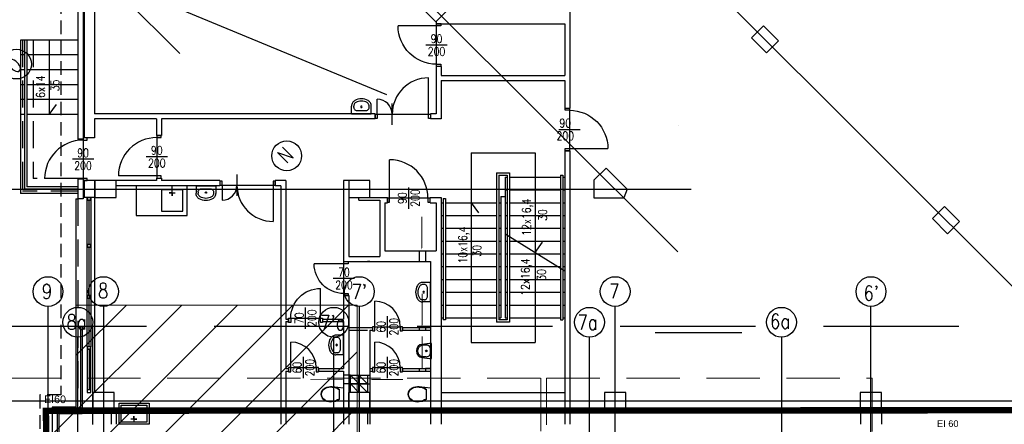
# Model space of a CAD drawing. Header units: centimetres. Extents: x -228435 to 111511, y -89367 to 428125.
# Tile 195 of 219: x -72505 to -49413, y 102300 to 111798. Entities that reach past the tile are written whole.
import ezdxf
from ezdxf.enums import TextEntityAlignment as Align

# ---------------------------------------------------------------- set-up
doc = ezdxf.new("R2010")
doc.units = ezdxf.units.CM
doc.header["$LTSCALE"] = 50
for name, pattern in [('Balustrady$0$DASHED', [0.75, 0.5, -0.25]), ('DASHDOT2', [12.7, 6.35, -3.175, 0, -3.175]), ('DIVIDE', [31.75, 12.7, -6.35, 0, -6.35, 0, -6.35]), ('HIDDEN', [9.525, 6.35, -3.175])]:
    doc.linetypes.add(name, pattern=pattern)
doc.layers.get('0').update_dxf_attribs({"color": 8})
for name, color, linetype in [('ARCH_ETAPOWANIE', 8, 'DIVIDE'), ('ARCH_INFO_ETYK_DRZWI', 8, 'Continuous'), ('ARCH_INFO_ETYK_DRZWI_IST', 8, 'Continuous'), ('ARCH_INFO_ODPORNOŚĆ OGNIOWA', 8, 'Continuous'), ('ARCH_INFO_OPISY_IST', 8, 'Continuous'), ('ARCH_INFO_OSIE_IST', 8, 'DASHDOT2'), ('ARCH_INFO_OSIE_OPISY_IST', 8, 'Continuous'), ('ARCH_INFO_SCHODY_IST', 8, 'Continuous'), ('ARCH_MUROWANE_IST', 8, 'Continuous'), ('ARCH_NIEWIDOK_IST', 8, 'HIDDEN'), ('ARCH_OTWORY_WENTYLACJA_IST', 8, 'Continuous'), ('ARCH_SCHODY_IST', 8, 'Continuous'), ('ARCH_WIDOK_IST', 8, 'Continuous'), ('ARCH_WYPOSAŻENIE_SANITARNE_IST', 8, 'Continuous'), ('ARCH_ŚLUSARKA_DRZWI_IST', 8, 'Continuous'), ('ARCH_ŚLUSARKA_OKNA_IST', 8, 'Continuous'), ('ARCH_ŻELBET_IST', 8, 'Continuous'), ('bgde_ opis hydranty', 8, 'Continuous'), ('Osie rzutów$0$ARCH_INFO_OSIE_OPISY_IST', 8, 'Continuous')]:
    doc.layers.add(name, color=color, linetype=linetype)
doc.layers.add('ARCH_WIDOK', color=8, linetype='Continuous', lineweight=13)
doc.styles.add('Arial', font='ARIAL.TTF')
doc.styles.add('Romans', font='Romans.shx')
doc.styles.add('ROMANS-250-CM', font='romans.shx', dxfattribs={"width": 0.8, "height": 50})
doc.styles.add('ROMANS-50-CM', font='romans.shx', dxfattribs={"width": 0.8, "height": 10})

# ---------------------------------------------------------------- blocks, each defined once
blk = doc.blocks.new('T-drzwi_dół-200')
at = {"layer": 'ARCH_INFO_ETYK_DRZWI'}
blk.add_line((0, 0), (0, -60), dxfattribs=at)
blk.add_lwpolyline([(-17.5, -77.5), (-17.5, -143.7, 1), (17.5, -143.7), (17.5, -77.5, 1)], format="xyb", close=True, dxfattribs=at)
at = {"layer": 'ARCH_INFO_ETYK_DRZWI', "style": 'Romans', "width": 0.8}
for tag, p in [('ADS_DRZWI:SZEROKOŚĆ', (-7.9, -23)), ('ADS_DRZWI:WYSOKOŚĆ', (29, -23))]:
    blk.add_attdef(tag, text='', height=22, rotation=90, dxfattribs=at).set_placement(p, align=Align.CENTER)
at = {"layer": 'ARCH_INFO_ETYK_DRZWI', "color": 1, "style": 'Arial'}
blk.add_attdef('ADS_DRZWI:ODPORNOŚĆ_OGNIOWA', text='', height=22, dxfattribs=at).set_placement((-0.1, 13.3), align=Align.BOTTOM_CENTER)
at = {"layer": 'ARCH_INFO_ETYK_DRZWI', "style": 'Arial'}
blk.add_attdef('ADS_DRZWI:SYMBOL', text='', height=20, rotation=90, dxfattribs=at).set_placement((0, -110.6), align=Align.MIDDLE)
blk = doc.blocks.new('DRZWI60')
at = {"color": 0}
blk.add_line((-30, 0), (-30, 60), dxfattribs=at)
at = {"color": 0, "lineweight": -3}
for p, q in [((0, -25), (0, 25)), ((-30, 0), (30, 0))]:
    blk.add_line(p, q, dxfattribs=at)
for points in [[(-35, -10), (-30, -10), (-30, 0), (-35, 0)], [(30, -10), (35, -10), (35, 0), (30, 0)]]:
    blk.add_lwpolyline(points, close=True, dxfattribs=at)
blk.add_arc((-30, 0), 60, 0, 90, dxfattribs=at)
blk = doc.blocks.new('kibel wiszący')
at = {"ltscale": 0.3}
for p, q in [((-12.3, 46.8), (-15, 43)), ((-11.8, 46.2), (-14.2, 42.6)), ((-8.8, 49.7), (-12.3, 46.8)), ((-8.4, 49), (-11.8, 46.2)), ((-4.6, 51.6), (-8.8, 49.7)), ((-4.4, 50.8), (-8.4, 49)), ((0, 52.2), (-4.6, 51.6)), ((0, 51.4), (-4.4, 50.8)), ((4.6, 51.6), (0, 52.2)), ((4.4, 50.8), (0, 51.4)), ((8.4, 49), (4.4, 50.8)), ((8.8, 49.7), (4.6, 51.6)), ((11.8, 46.2), (8.4, 49)), ((12.3, 46.8), (8.8, 49.7)), ((14.2, 42.6), (11.8, 46.2)), ((15, 43), (12.3, 46.8)), ((-17.6, 34.9), (-18.1, 30.7)), ((-18.1, 30.7), (-17.9, 26.5)), ((-17.9, 26.5), (-17.2, 22.2)), ((-17.9, 26.5), (-15.1, 0)), ((-16.6, 39), (-17.6, 34.9)), ((-16.8, 34.8), (-17.3, 30.7)), ((-17.3, 30.7), (-17.1, 26.6)), ((-17.1, 26.6), (-16.4, 22.3)), ((-15.8, 38.8), (-16.8, 34.8)), ((-15, 43), (-16.6, 39)), ((-14.2, 42.6), (-15.8, 38.8)), ((15.8, 38.8), (14.2, 42.6)), ((16.6, 39), (15, 43)), ((15.1, 0), (17.9, 26.5)), ((16.8, 34.8), (15.8, 38.8)), ((16.4, 22.3), (17.1, 26.6)), ((17.6, 34.9), (16.6, 39)), ((17.3, 30.7), (16.8, 34.8)), ((17.1, 26.6), (17.3, 30.7)), ((17.2, 22.2), (17.9, 26.5)), ((18.1, 30.7), (17.6, 34.9)), ((17.9, 26.5), (18.1, 30.7)), ((-17.2, 22.2), (-16, 18.1)), ((-16.4, 22.3), (-15.1, 18.1)), ((-16, 18.1), (-14.3, 14.1)), ((-15.1, 18.1), (-13.4, 14.1)), ((-14.3, 14.1), (-12.2, 10.3)), ((-13.4, 14.1), (-11.3, 10.3)), ((-12.2, 10.3), (12.2, 10.3)), ((11.3, 10.3), (13.4, 14.1)), ((12.2, 10.3), (14.3, 14.1)), ((13.4, 14.1), (15.2, 18.1)), ((14.3, 14.1), (16, 18.1)), ((15.2, 18.1), (16.4, 22.3)), ((16, 18.1), (17.2, 22.2))]:
    blk.add_line(p, q, dxfattribs=at)
at = {"ltscale": 3}
blk.add_line((-15.1, 0), (15.1, 0), dxfattribs=at)
blk = doc.blocks.new('umywalka')
at = {"ltscale": 0.3}
for p, q in [((0, -23), (0, 23)), ((0, 23), (17.8, 23)), ((7.2, -9.1), (7.2, 9.1)), ((7.2, 9.1), (7.2, 9.1)), ((14.3, 18), (17.8, 18)), ((0, -23), (17.8, -23)), ((14.3, -18), (17.8, -18))]:
    blk.add_line(p, q, dxfattribs=at)
for points in [[(7.2, 9.1), (7.3, 10.8), (7.7, 12.5), (8.4, 14), (9.3, 15.4), (10.3, 16.5), (11.5, 17.3), (12.9, 17.8), (14.3, 18)], [(17.8, 23), (19.8, 22.9), (21.7, 22.5), (23.6, 21.9), (25.4, 21), (27, 20), (28.4, 18.7), (29.7, 17.3), (30.8, 15.7)], [(17.8, 18), (19.1, 17.9), (20.3, 17.7), (21.5, 17.3), (22.6, 16.7), (23.7, 16.1), (24.6, 15.3), (25.4, 14.4), (26.1, 13.3)], [(26.1, 13.3), (27.7, 10.2), (28.8, 6.9), (29.5, 3.5), (29.7, 0), (29.5, -3.5), (28.8, -6.9), (27.7, -10.2), (26.1, -13.3)], [(30.8, 15.7), (32.6, 12), (33.9, 8.1), (34.7, 4.1), (35, 0), (34.7, -4.1), (33.9, -8.1), (32.6, -12), (30.8, -15.7)], [(14.3, -18), (12.9, -17.8), (11.5, -17.3), (10.3, -16.5), (9.3, -15.4), (8.4, -14), (7.7, -12.5), (7.3, -10.8), (7.2, -9.1)], [(26.1, -13.3), (25.4, -14.4), (24.6, -15.3), (23.7, -16.1), (22.6, -16.7), (21.5, -17.3), (20.3, -17.7), (19.1, -17.9), (17.8, -18)], [(30.8, -15.7), (29.7, -17.3), (28.4, -18.7), (27, -20), (25.4, -21), (23.6, -21.9), (21.7, -22.5), (19.8, -22.9), (17.8, -23)]]:
    blk.add_lwpolyline(points, dxfattribs=at)
blk.add_circle((16.1, 0), 1.75, dxfattribs=at)
blk = doc.blocks.new('DRZWI90')
blk.add_line((-45, 0), (-45, 90))
at = {"lineweight": -3}
for p, q in [((0, -25), (0, 25)), ((45, 0), (-45, 0))]:
    blk.add_line(p, q, dxfattribs=at)
for points in [[(-50, -10), (-45, -10), (-45, 0), (-50, 0)], [(45, -10), (50, -10), (50, 0), (45, 0)]]:
    blk.add_lwpolyline(points, close=True, dxfattribs=at)
blk.add_arc((-45, 0), 90, 0, 90, dxfattribs=at)
blk = doc.blocks.new('KLM_Poziom_0$0$M_BATH_TOIL_3D URINAL - BOWL_P')
at = {"color": 0, "linetype": 'ByBlock', "lineweight": -2}
blk.add_lwpolyline([(0, -17.5), (5, -17.5), (22.4, -15.2), (27.1, -14.1), (31.3, -10.8), (34, -5.9), (35, 0), (34, 5.9), (31.3, 10.8), (27.1, 14.1), (22.4, 15.2), (5, 17.5), (0, 17.5)], close=True, dxfattribs=at)
blk.add_lwpolyline([(21.8, -13.1, 0.041948), (24, -12.5, 0.055141), (26.3, -11.3, 0.048624), (28.5, -9.5, 0.049619), (30.2, -7.5, 0.049556), (31.5, -5.2, 0.049867), (32.2, -2.6, 0.049959), (32.5, 0, 0.049959), (32.2, 2.6, 0.049867), (31.5, 5.2, 0.049556), (30.2, 7.5, 0.049619), (28.5, 9.5, 0.048624), (26.3, 11.3, 0.055141), (24, 12.5, 0.041948), (21.8, 13.1, 0.011975), (13.8, 13.5, 0.042106), (10, 13.4, 0.066431), (7.8, 12.9, 0.050995), (5.8, 11.9, 0.080215), (4.8, 11, 0.019094), (4.2, 10.2, 0.027547), (3.9, 9.6, 0.030792), (3.4, 8.7, 0.020957), (2.9, 7.2, 0.047941), (2.5, 4.8, 0.023967), (2.2, 0, 0.023967), (2.5, -4.8, 0.047941), (2.9, -7.2, 0.020957), (3.4, -8.7, 0.030792), (3.9, -9.6, 0.027547), (4.2, -10.2, 0.019094), (4.8, -11, 0.080215), (5.8, -11.9, 0.050995), (7.8, -12.9, 0.066431), (10, -13.4, 0.042106), (13.8, -13.5, 0.011975)], format="xyb", close=True, dxfattribs=at)
blk.add_circle((12.1, 0), 2, dxfattribs=at)
blk = doc.blocks.new('DRZWI70')
blk.add_line((-35, 0), (-35, 70))
at = {"lineweight": -3}
for p, q in [((0, -25), (0, 25)), ((35, 0), (-35, 0))]:
    blk.add_line(p, q, dxfattribs=at)
for points in [[(-40, -10), (-35, -10), (-35, 0), (-40, 0)], [(35, -10), (40, -10), (40, 0), (35, 0)]]:
    blk.add_lwpolyline(points, close=True, dxfattribs=at)
blk.add_arc((-35, 0), 70, 0, 90, dxfattribs=at)
blk = doc.blocks.new('Osie rzutów')
at = {"layer": 'ARCH_INFO_OSIE_IST', "ltscale": 10}
for p, q in [((8927.4, 19646.5), (4880.9, 15600)), ((9351.6, 19222.2), (5514.5, 15385)), ((9775.9, 18797.9), (6114.5, 15136.5)), ((10200.1, 18373.7), (6968.5, 15142)), ((5476.1, 16768.9), (9015.7, 13229.3)), ((5124.7, 16417.5), (6407.4, 15134.7)), ((4880.9, 15958.4), (5239.1, 15600.1)), ((5012.1, 15799.1), (5723.8, 15504.3)), ((4436, 15282.1), (6438, 15282.1)), ((4930, 12255), (4930, 15006.6)), ((5060, 15006.6), (5060, 14319.7)), ((5660, 15006.6), (5660, 14319.7)), ((6260.3, 12255), (6260.1, 15006.6)), ((6860, 12255), (6860, 15006.6)), ((5000, 12255), (5000, 14934.6)), ((5600, 12255), (5600, 14934.6)), ((6200, 12255), (6200, 14934.6)), ((6650, 14934.6), (6650, 12131.6)), ((4323.7, 14785), (7599.1, 14785))]:
    blk.add_line(p, q, dxfattribs=at)
at = {"layer": 'ARCH_INFO_OSIE_OPISY_IST'}
for centre in [(4855.9, 15575.6), (5489.7, 15360.3), (4930, 15041.6), (5060, 15041.6), (5660, 15041.6), (6260, 15041.6), (6860, 15041.6), (5000, 14969.6), (5000, 14969.6), (5600, 14969.6), (6200, 14969.6), (6650, 14969.6)]:
    blk.add_circle(centre, 35, dxfattribs=at)
at = {"layer": 'ARCH_INFO_OSIE_OPISY_IST', "style": 'ROMANS-250-CM', "width": 0.8}
for s, p in [('O', (4853.8, 15550.9)), ('N', (5489.3, 15340.2))]:
    blk.add_text(s, height=35, rotation=45, dxfattribs=at).set_placement(p)
for s, p in [('9', (4915.4, 15024.5)), ('8a', (4973.4, 14952.9)), ("7'a", (5568.1, 14951.3)), ('7a', (6171.9, 14951.9)), ('6a', (6623.4, 14954.5))]:
    blk.add_text(s, height=35, dxfattribs=at).set_placement(p)
for s, p in [('8', (5059.2, 15043.8)), ("7'", (5660, 15041.2)), ('7', (6258, 15042.6)), ("6'", (6860.5, 15037.9))]:
    blk.add_text(s, height=35, dxfattribs=at).set_placement(p, align=Align.MIDDLE_CENTER)

msp = doc.modelspace()

# ---------------------------------------------------------------- hatches: boundary and pattern name
at = {"layer": 'ARCH_WIDOK'}
h = msp.add_hatch(dxfattribs=at)
h.set_pattern_fill('ANSI31', color=256, scale=290, style=0)
h.set_pattern_definition([(45, (-121140, -45000), (-651.0686, 651.0686), [])])
h.paths.add_polyline_path([(-71740, 89100), (-71740, 102700), (-71190, 102700), (-71190, 105100), (-64590, 105100), (-64590, 89100)])

# ---------------------------------------------------------------- linework, layer by layer
at = {"linetype": 'Balustrady$0$DASHED', "lineweight": 20, "ltscale": 50, "elevation": -5670}
for points in [[(-72793.23015, 103386.995), (-60279.68964, 103386.995), (-60279.68964, 88803.4603), (-72793.23015, 88803.4603)], [(-60148.44509, 103381.54967), (-52512.19391, 103381.54967), (-52512.19391, 76041.09133), (-60148.44509, 76041.09133)]]:
    msp.add_lwpolyline(points, close=True, dxfattribs=at)
at = {"layer": 'ARCH_ETAPOWANIE', "ltscale": 10, "const_width": 150, "elevation": 630}
msp.add_lwpolyline([(-32748.04041, 102637.86797), (-71890, 102620.1903), (-71740, 89900), (-59190, 89900), (-59190, 71200), (-71590, 71200), (-71590, 58800), (-65060, 58800), (-65060, 57540), (-63050, 57540), (-63050, -5675.91583)], dxfattribs=at)
at = {"layer": 'ARCH_INFO_OPISY_IST', "elevation": 630}
for points in [[(-63074.8351, 107178.04782, 20, 20, 0), (-63074.8351, 106707.31648, 150, 0, 0), (-63074.8351, 106402.08122, 0, 0, 0)], [(-63067.82283, 105367.57325, 20, 20, 0), (-63067.82283, 104896.84191, 150, 0, 0), (-63067.82283, 104591.60664, 0, 0, 0)], [(-63065.36088, 104363.48252, 20, 20, 0), (-63065.36088, 103892.75118, 150, 0, 0), (-63065.36088, 103587.51592, 0, 0, 0)], [(-65685.56868, 103357.30158, 20, 20, 0), (-65214.83734, 103357.30158, 150, 0, 0), (-64909.60208, 103357.30158, 0, 0, 0)], [(-63513.63547, 103353.53797, 20, 20, 0), (-63984.36682, 103353.53797, 150, 0, 0), (-64289.60208, 103353.53797, 0, 0, 0)]]:
    msp.add_lwpolyline(points, format="xyseb", dxfattribs=at)
at = {"layer": 'ARCH_INFO_SCHODY_IST'}
for p, q in [((-71814.60208, 111320.96067, 630), (-71814.60208, 109570.96067, 630)), ((-71814.60208, 109570.96067, 630), (-71640.60139, 109810.19264, 630)), ((-61919.60208, 108671.70333, 630), (-61919.60208, 104223.06491, 630)), ((-61919.60208, 108671.70333, 630), (-60419.60208, 108671.70333, 630)), ((-60419.60208, 108671.70333, 630), (-60419.60208, 104223.06491, 630)), ((-61919.60208, 107500.96067, 630), (-61745.60139, 107261.7287, 630)), ((-60419.60208, 106334.52983, 630), (-60245.60139, 106573.7618, 630)), ((-61919.60208, 104223.06491, 630), (-60419.60208, 104223.06491, 630))]:
    msp.add_line(p, q, dxfattribs=at)
at = {"layer": 'ARCH_MUROWANE_IST', "ltscale": 4}
for p, q in [((-59599.60208, 114892.68866, 630), (-59599.60208, 109720.96067, 630)), ((-71139.60208, 113040.05156, 630), (-71139.60208, 108990.96067, 630)), ((-71019.60208, 112990.34593, 630), (-71019.60208, 108990.96067, 630)), ((-70989.60208, 112977.91952, 630), (-70989.60208, 109020.96067, 630)), ((-70749.60208, 112878.50827, 630), (-70749.60208, 109590.96067, 630)), ((-62739.60208, 111752.68866, 630), (-62739.60208, 111700.96067, 630)), ((-62619.60208, 111700.96067, 630), (-62739.60208, 111700.96067, 630)), ((-62619.60208, 111700.96067, 630), (-59719.60208, 111700.96067, 630)), ((-59719.60208, 111700.96067, 630), (-59719.60208, 110490.96067, 630)), ((-62619.60208, 110700.96067, 630), (-62739.60208, 110700.96067, 630)), ((-62739.60208, 110700.96067, 630), (-62739.60208, 109590.96067, 630)), ((-62619.60208, 110700.96067, 630), (-62619.60208, 110490.96067, 630)), ((-62619.60208, 110490.96067, 630), (-59719.60208, 110490.96067, 630)), ((-62619.60208, 110370.96067, 630), (-59719.60208, 110370.96067, 630)), ((-62619.60208, 110370.96067, 630), (-62619.60208, 109470.96067, 630)), ((-59719.60208, 110370.96067, 630), (-59719.60208, 109720.96067, 630)), ((-59719.60208, 109720.96067, 630), (-59599.60208, 109720.96067, 630)), ((-64169.60208, 109590.96067, 630), (-70749.60208, 109590.96067, 630)), ((-70749.60208, 109470.96067, 630), (-70749.60208, 109020.96067, 630)), ((-69299.60208, 109470.96067, 630), (-70749.60208, 109470.96067, 630)), ((-69299.60208, 109470.96067, 630), (-69299.60208, 109080.96067, 630)), ((-64169.60208, 109470.96067, 630), (-69179.60208, 109470.96067, 630)), ((-69179.60208, 109470.96067, 630), (-69179.60208, 109080.96067, 630)), ((-64169.60208, 109590.96067, 630), (-64169.60208, 109470.96067, 630)), ((-62739.60208, 109590.96067, 630), (-62869.60208, 109590.96067, 630)), ((-62869.60208, 109590.96067, 630), (-62869.60208, 109470.96067, 630)), ((-62619.60208, 109470.96067, 630), (-62869.60208, 109470.96067, 630)), ((-70749.60208, 109020.96067, 630), (-71019.60208, 109020.96067, 630)), ((-69299.60208, 109080.96067, 630), (-69179.60208, 109080.96067, 630)), ((-71019.60208, 108990.96067, 630), (-71139.60208, 108990.96067, 630)), ((-59719.60208, 108720.96067, 630), (-59599.60208, 108720.96067, 630)), ((-59719.60208, 108720.96067, 630), (-59719.60208, 102300.96067, 630)), ((-59599.60208, 108720.96067, 630), (-59599.60208, 102300.96067, 630)), ((-69299.60208, 108080.96067, 630), (-69179.60208, 108080.96067, 630)), ((-69299.60208, 108080.96067, 630), (-69299.60208, 108020.96067, 630)), ((-69179.60208, 108080.96067, 630), (-69179.60208, 108020.96067, 630)), ((-71019.60208, 108050.96067, 630), (-71139.60208, 108050.96067, 630)), ((-71139.60208, 108050.96067, 630), (-71139.60208, 107590.96067, 630)), ((-71019.60208, 108050.96067, 630), (-71019.60208, 107590.96067, 630)), ((-70739.20415, 108020.96067, 630), (-71019.60208, 108020.96067, 630)), ((-70989.60208, 108020.96067, 630), (-70989.60208, 107620.96067, 630)), ((-70749.60208, 108020.96067, 630), (-70749.60208, 107620.96067, 630)), ((-69299.60208, 108020.96067, 630), (-70239.20415, 108020.96067, 630)), ((-67809.60208, 107900.96067, 630), (-70239.20415, 107900.96067, 630)), ((-67809.60208, 108020.96067, 630), (-69179.60208, 108020.96067, 630)), ((-67809.60208, 108020.96067, 630), (-67809.60208, 107900.96067, 630)), ((-66259.60208, 108020.96067, 630), (-66509.60208, 108020.96067, 630)), ((-66509.60208, 108020.96067, 630), (-66509.60208, 107900.96067, 630)), ((-66379.60208, 107900.96067, 630), (-66509.60208, 107900.96067, 630)), ((-66379.60208, 107900.96067, 630), (-66379.60208, 102300.96067, 630)), ((-66259.60208, 108020.96067, 630), (-66259.60208, 104770.96067, 630)), ((-64909.60208, 108020.96067, 630), (-64909.60208, 106120.96067, 630)), ((-64789.60208, 108020.96067, 630), (-64909.60208, 108020.96067, 630)), ((-70739.20415, 107620.96067, 630), (-71019.60208, 107620.96067, 630)), ((-64789.60208, 107620.96067, 630), (-64789.60208, 106240.96067, 630)), ((-64549.60208, 107620.96067, 630), (-63879.60208, 107620.96067, 630)), ((-64549.60208, 107560.96067, 630), (-64549.60208, 107620.96067, 630)), ((-63879.60208, 107500.96067, 630), (-63879.60208, 107620.96067, 630)), ((-62879.60208, 107500.96067, 630), (-62879.60208, 107620.96067, 630)), ((-62879.60208, 107620.96067, 630), (-62619.60208, 107620.96067, 630)), ((-62619.60208, 107620.96067, 630), (-62619.60208, 102300.96067, 630)), ((-71019.60208, 107590.96067, 630), (-71139.60208, 107590.96067, 630)), ((-64549.60208, 107560.96067, 630), (-64059.60208, 107560.96067, 630)), ((-64059.60208, 107560.96067, 630), (-64059.60208, 106240.96067, 630)), ((-63939.60208, 107500.96067, 630), (-63939.60208, 106370.96067, 630)), ((-63939.60208, 107500.96067, 630), (-63879.60208, 107500.96067, 630)), ((-62879.60208, 107500.96067, 630), (-62739.60208, 107500.96067, 630)), ((-62739.60208, 107500.96067, 630), (-62739.60208, 106370.96067, 630)), ((-64789.60208, 106240.96067, 630), (-64059.60208, 106240.96067, 630)), ((-63939.60208, 106370.96067, 630), (-62739.60208, 106370.96067, 630)), ((-63139.60208, 106370.96067, 630), (-63139.60208, 106120.96067, 630)), ((-62989.60208, 106370.96067, 630), (-62989.60208, 106120.96067, 630)), ((-64909.60208, 106120.96067, 630), (-62869.60208, 106120.96067, 630)), ((-64289.60208, 106120.96067, 630), (-64349.60208, 106120.96067, 630)), ((-62869.60208, 106120.96067, 630), (-62869.60208, 102300.96067, 630)), ((-64909.60208, 105320.96067, 630), (-64789.60208, 105320.96067, 630)), ((-64909.60208, 105320.96067, 630), (-64909.60208, 104770.96067, 630)), ((-64789.60208, 105320.96067, 630), (-64789.60208, 102300.96067, 630)), ((-66259.60208, 104770.96067, 630), (-66199.60208, 104770.96067, 630)), ((-66259.60208, 104770.96067, 630), (-66199.60208, 104770.96067, 630)), ((-66259.60208, 104770.96067, 630), (-66199.60208, 104770.96067, 630)), ((-66259.60208, 104710.96067, 630), (-66199.60208, 104710.96067, 630)), ((-66259.60208, 104710.96067, 630), (-66199.60208, 104710.96067, 630)), ((-66259.60208, 104710.96067, 630), (-66259.60208, 103610.96067, 630)), ((-66199.60208, 104770.96067, 630), (-66199.60208, 104710.96067, 630)), ((-65399.60208, 104770.96067, 630), (-65399.60208, 104710.96067, 630)), ((-65399.60208, 104770.96067, 630), (-64909.60208, 104770.96067, 630)), ((-65399.60208, 104710.96067, 630), (-64909.60208, 104710.96067, 630)), ((-64909.60208, 104710.96067, 630), (-64909.60208, 103610.96067, 630)), ((-62519.60208, 104800.96067, 630), (-62519.60208, 104750.96067, 630)), ((-64789.60208, 104570.96067, 630), (-64229.60208, 104570.96067, 630)), ((-64789.60208, 104510.96067, 630), (-64349.60208, 104510.96067, 630)), ((-64289.60208, 104510.96067, 630), (-64229.60208, 104510.96067, 630)), ((-64289.60208, 104510.96067, 630), (-64289.60208, 102300.96067, 630)), ((-64289.60208, 104510.96067, 630), (-64229.60208, 104510.96067, 630)), ((-64229.60208, 104570.96067, 630), (-64229.60208, 104510.96067, 630)), ((-63529.60208, 104570.96067, 630), (-63529.60208, 104510.96067, 630)), ((-63529.60208, 104570.96067, 630), (-62869.60208, 104570.96067, 630)), ((-63529.60208, 104510.96067, 630), (-62869.60208, 104510.96067, 630)), ((-63139.60208, 104570.96067, 630), (-63139.60208, 104510.96067, 630)), ((-62989.60208, 104570.96067, 630), (-62989.60208, 104510.96067, 630)), ((-66259.60208, 103610.96067, 630), (-66199.60208, 103610.96067, 630)), ((-66259.60208, 103610.96067, 630), (-66199.60208, 103610.96067, 630)), ((-66259.60208, 103550.96067, 630), (-66199.60208, 103550.96067, 630)), ((-66259.60208, 103550.96067, 630), (-66259.60208, 102300.96067, 630)), ((-66199.60208, 103610.96067, 630), (-66199.60208, 103550.96067, 630)), ((-65499.60208, 103610.96067, 630), (-65499.60208, 103550.96067, 630)), ((-65499.60208, 103610.96067, 630), (-64909.60208, 103610.96067, 630)), ((-65499.60208, 103550.96067, 630), (-64909.60208, 103550.96067, 630)), ((-64909.60208, 103550.96067, 630), (-64909.60208, 102300.96067, 630)), ((-64749.60208, 103450.96067, 630), (-64909.60208, 103450.96067, 630)), ((-64349.60208, 103450.96067, 630), (-64289.60208, 103450.96067, 630)), ((-64289.60208, 103610.96067, 630), (-64229.60208, 103610.96067, 630)), ((-64289.60208, 103610.96067, 630), (-64229.60208, 103610.96067, 630)), ((-64289.60208, 103550.96067, 630), (-64229.60208, 103550.96067, 630)), ((-64229.60208, 103610.96067, 630), (-64229.60208, 103550.96067, 630)), ((-63529.60208, 103610.96067, 630), (-63529.60208, 103550.96067, 630)), ((-63529.60208, 103610.96067, 630), (-62869.60208, 103610.96067, 630)), ((-63529.60208, 103550.96067, 630), (-62869.60208, 103550.96067, 630)), ((-63139.60208, 103610.96067, 630), (-63139.60208, 103550.96067, 630)), ((-62869.60208, 103610.96067, 630), (-62989.60208, 103610.96067, 630)), ((-62989.60208, 103610.96067, 630), (-62989.60208, 103550.96067, 630)), ((-64749.60208, 103250.96067, 630), (-64909.60208, 103250.96067, 630)), ((-64349.60208, 103250.96067, 630), (-64289.60208, 103250.96067, 630)), ((-62619.60208, 103050.96067, 630), (-59719.60208, 103050.96067, 630)), ((-70359.20415, 102650.96067, 630), (-70359.20415, 102300.96067, 630)), ((-70239.20415, 102650.96067, 630), (-70239.20415, 102300.96067, 630)), ((-64349.60208, 102650.96067, 630), (-64349.60208, 102300.96067, 630)), ((-62619.60208, 102650.96067, 630), (-59719.60208, 102650.96067, 630)), ((-52789.60208, 102650.96067, 630), (-52789.60208, 102304.74054, 630)), ((-52289.60208, 102650.96067, 630), (-52289.60208, 102304.74054, 630))]:
    msp.add_line(p, q, dxfattribs=at)
at = {"layer": 'ARCH_MUROWANE_IST', "ltscale": 4, "elevation": 630}
for points in [[(-71190, 104606.27874), (-71190, 102700), (-71740, 102700), (-71740, 101410), (-71620, 101410), (-71620, 102580), (-71070, 102580), (-71070, 104606.27874)], [(-71040, 104606.27874), (-71040, 102550), (-71590, 102550), (-71590, 101410), (-71340, 101410), (-71340, 101900)], [(-70790, 102300), (-70790, 104606.27874)]]:
    msp.add_lwpolyline(points, dxfattribs=at)
at = {"layer": 'ARCH_NIEWIDOK_IST'}
for p, q in [((-71539.60208, 113205.73698, 630), (-71539.60208, 102990.96067, 630)), ((-72029.60208, 102990.96067, 630), (-72029.60208, 101900.96067, 630)), ((-71539.60208, 102990.96067, 630), (-72029.60208, 102990.96067, 630))]:
    msp.add_line(p, q, dxfattribs=at)
at = {"layer": 'ARCH_NIEWIDOK_IST', "ltscale": 2}
for p, q in [((-72439.60208, 111320.96067, 630), (-72439.60208, 107770.96067, 630)), ((-72189.60208, 111320.96067, 630), (-72189.60208, 108070.96067, 630)), ((-71139.60208, 108070.96067, 630), (-72189.60208, 108070.96067, 630)), ((-71139.60208, 107770.96067, 630), (-72439.60208, 107770.96067, 630)), ((-71139.60208, 107590.96067, 630), (-71139.60208, 103080.96067, 630))]:
    msp.add_line(p, q, dxfattribs=at)
at = {"layer": 'ARCH_NIEWIDOK_IST', "ltscale": 10}
msp.add_line((-72707.45716, 104606.27874, 630), (-38890.92242, 104606.27874, 630), dxfattribs=at)
at = {"layer": 'ARCH_OTWORY_WENTYLACJA_IST'}
for p, q in [((-64349.60208, 103050.96067, 630), (-64749.60208, 103450.96067, 630)), ((-64349.60208, 103250.96067, 630), (-64549.60208, 103450.96067, 630)), ((-64549.60208, 103050.96067, 630), (-64749.60208, 103250.96067, 630))]:
    msp.add_line(p, q, dxfattribs=at)
at = {"layer": 'ARCH_OTWORY_WENTYLACJA_IST', "elevation": 630}
for points in [[(-64749.60208, 103450.96067), (-64549.60208, 103450.96067), (-64549.60208, 103250.96067), (-64749.60208, 103250.96067)], [(-64549.60208, 103450.96067), (-64349.60208, 103450.96067), (-64349.60208, 103250.96067), (-64549.60208, 103250.96067)], [(-64749.60208, 103250.96067), (-64549.60208, 103250.96067), (-64549.60208, 103050.96067), (-64749.60208, 103050.96067)], [(-64549.60208, 103250.96067), (-64349.60208, 103250.96067), (-64349.60208, 103050.96067), (-64549.60208, 103050.96067)]]:
    msp.add_lwpolyline(points, close=True, dxfattribs=at)
at = {"layer": 'ARCH_SCHODY_IST'}
for p, q in [((-61319.60208, 108200.96067, 630), (-61319.60208, 104700.96067, 630)), ((-61319.60208, 108200.96067, 630), (-61019.60208, 108200.96067, 630)), ((-61269.60208, 108150.96067, 630), (-61269.60208, 104750.96067, 630)), ((-61269.60208, 108150.96067, 630), (-61069.60208, 108150.96067, 630)), ((-61119.60208, 108100.96067, 630), (-61119.60208, 104800.96067, 630)), ((-61119.60208, 108100.96067, 630), (-61069.60208, 108100.96067, 630)), ((-61069.60208, 108150.96067, 630), (-61069.60208, 104750.96067, 630)), ((-61019.60208, 108200.96067, 630), (-61019.60208, 104700.96067, 630)), ((-61019.60208, 108100.96067, 630), (-59819.60208, 108100.96067, 630)), ((-59819.60208, 108150.96067, 630), (-59819.60208, 104750.96067, 630)), ((-59819.60208, 108150.96067, 630), (-59769.60208, 108150.96067, 630)), ((-59769.60208, 108150.96067, 630), (-59769.60208, 104750.96067, 630)), ((-59769.60208, 108100.96067, 630), (-59719.60208, 108100.96067, 630)), ((-61219.60208, 107648.70255, 630), (-61219.60208, 104800.96067, 630)), ((-61219.60208, 107648.70255, 630), (-61119.60208, 107648.70255, 630)), ((-61119.60208, 107800.96067, 630), (-61069.60208, 107800.96067, 630)), ((-61019.60208, 107800.96067, 630), (-59819.60208, 107800.96067, 630)), ((-59769.60208, 107800.96067, 630), (-59719.60208, 107800.96067, 630)), ((-62619.60208, 107500.96067, 630), (-62569.60208, 107500.96067, 630)), ((-62569.60208, 107600.96067, 630), (-62569.60208, 104750.96067, 630)), ((-62569.60208, 107600.96067, 630), (-62519.60208, 107600.96067, 630)), ((-62519.60208, 107600.96067, 630), (-62519.60208, 104750.96067, 630)), ((-62519.60208, 107500.96067, 630), (-61319.60208, 107500.96067, 630)), ((-61269.60208, 107500.96067, 630), (-61219.60208, 107500.96067, 630)), ((-61119.60208, 107500.96067, 630), (-61069.60208, 107500.96067, 630)), ((-61019.60208, 107500.96067, 630), (-59819.60208, 107500.96067, 630)), ((-59769.60208, 107500.96067, 630), (-59719.60208, 107500.96067, 630)), ((-62619.60208, 107200.96067, 630), (-62569.60208, 107200.96067, 630)), ((-62519.60208, 107200.96067, 630), (-61319.60208, 107200.96067, 630)), ((-61269.60208, 107200.96067, 630), (-61219.60208, 107200.96067, 630)), ((-61119.60208, 107200.96067, 630), (-61069.60208, 107200.96067, 630)), ((-61019.60208, 107200.96067, 630), (-59819.60208, 107200.96067, 630)), ((-59769.60208, 107200.96067, 630), (-59719.60208, 107200.96067, 630)), ((-62619.60208, 106900.96067, 630), (-62569.60208, 106900.96067, 630)), ((-62519.60208, 106900.96067, 630), (-61319.60208, 106900.96067, 630)), ((-61269.60208, 106900.96067, 630), (-61219.60208, 106900.96067, 630)), ((-61119.60208, 106900.96067, 630), (-61069.60208, 106900.96067, 630)), ((-61119.60208, 106768.61144, 630), (-59719.60208, 105900.44822, 630)), ((-61019.60208, 106900.96067, 630), (-59819.60208, 106900.96067, 630)), ((-59769.60208, 106900.96067, 630), (-59719.60208, 106900.96067, 630)), ((-62619.60208, 106600.96067, 630), (-62569.60208, 106600.96067, 630)), ((-62519.60208, 106600.96067, 630), (-61319.60208, 106600.96067, 630)), ((-61269.60208, 106600.96067, 630), (-61219.60208, 106600.96067, 630)), ((-61119.60208, 106600.96067, 630), (-61069.60208, 106600.96067, 630)), ((-61019.60208, 106600.96067, 630), (-59819.60208, 106600.96067, 630)), ((-59769.60208, 106600.96067, 630), (-59719.60208, 106600.96067, 630)), ((-62619.60208, 106300.96067, 630), (-62569.60208, 106300.96067, 630)), ((-62519.60208, 106300.96067, 630), (-61319.60208, 106300.96067, 630)), ((-61269.60208, 106300.96067, 630), (-61219.60208, 106300.96067, 630)), ((-61119.60208, 106300.96067, 630), (-61069.60208, 106300.96067, 630)), ((-61019.60208, 106300.96067, 630), (-59819.60208, 106300.96067, 630)), ((-59769.60208, 106300.96067, 630), (-59719.60208, 106300.96067, 630)), ((-62619.60208, 106000.96067, 630), (-62569.60208, 106000.96067, 630)), ((-62519.60208, 106000.96067, 630), (-61319.60208, 106000.96067, 630)), ((-61269.60208, 106000.96067, 630), (-61219.60208, 106000.96067, 630)), ((-61119.60208, 106000.96067, 630), (-61069.60208, 106000.96067, 630)), ((-61019.60208, 106000.96067, 630), (-59819.60208, 106000.96067, 630)), ((-59769.60208, 106000.96067, 630), (-59719.60208, 106000.96067, 630)), ((-62619.60208, 105700.96067, 630), (-62569.60208, 105700.96067, 630)), ((-62519.60208, 105700.96067, 630), (-61319.60208, 105700.96067, 630)), ((-61269.60208, 105700.96067, 630), (-61219.60208, 105700.96067, 630)), ((-61119.60208, 105700.96067, 630), (-61069.60208, 105700.96067, 630)), ((-61019.60208, 105700.96067, 630), (-59819.60208, 105700.96067, 630)), ((-59769.60208, 105700.96067, 630), (-59719.60208, 105700.96067, 630)), ((-62619.60208, 105400.96067, 630), (-62569.60208, 105400.96067, 630)), ((-62519.60208, 105400.96067, 630), (-61319.60208, 105400.96067, 630)), ((-61269.60208, 105400.96067, 630), (-61219.60208, 105400.96067, 630)), ((-61119.60208, 105400.96067, 630), (-61069.60208, 105400.96067, 630)), ((-61019.60208, 105400.96067, 630), (-59819.60208, 105400.96067, 630)), ((-59769.60208, 105400.96067, 630), (-59719.60208, 105400.96067, 630)), ((-62619.60208, 105100.96067, 630), (-62569.60208, 105100.96067, 630)), ((-62519.60208, 105100.96067, 630), (-61319.60208, 105100.96067, 630)), ((-61269.60208, 105100.96067, 630), (-61219.60208, 105100.96067, 630)), ((-61119.60208, 105100.96067, 630), (-61069.60208, 105100.96067, 630)), ((-61019.60208, 105100.96067, 630), (-59819.60208, 105100.96067, 630)), ((-59769.60208, 105100.96067, 630), (-59719.60208, 105100.96067, 630)), ((-62619.60208, 104800.96067, 630), (-62569.60208, 104800.96067, 630)), ((-62519.60208, 104750.96067, 630), (-62569.60208, 104750.96067, 630)), ((-62519.60208, 104800.96067, 630), (-61319.60208, 104800.96067, 630)), ((-61019.60208, 104700.96067, 630), (-61319.60208, 104700.96067, 630)), ((-61269.60208, 104800.96067, 630), (-61219.60208, 104800.96067, 630)), ((-61069.60208, 104750.96067, 630), (-61269.60208, 104750.96067, 630)), ((-61119.60208, 104800.96067, 630), (-61069.60208, 104800.96067, 630)), ((-61019.60208, 104800.96067, 630), (-59819.60208, 104800.96067, 630)), ((-59819.60208, 104750.96067, 630), (-59769.60208, 104750.96067, 630)), ((-59769.60208, 104800.96067, 630), (-59719.60208, 104800.96067, 630))]:
    msp.add_line(p, q, dxfattribs=at)
at = {"layer": 'ARCH_WIDOK', "elevation": 630}
msp.add_lwpolyline([(-71740, 89100), (-71740, 102700), (-71190, 102700), (-71190, 105100), (-64590, 105100), (-64590, 89100)], close=True, dxfattribs=at)
at = {"layer": 'ARCH_WIDOK_IST'}
for p, q in [((-71139.60208, 111320.96067, 630), (-72489.60208, 111320.96067, 630)), ((-72489.60208, 111320.96067, 630), (-72489.60208, 107720.96067, 630)), ((-72389.60208, 111320.96067, 630), (-72389.60208, 107820.96067, 630)), ((-72339.60208, 111320.96067, 630), (-72339.60208, 107870.96067, 630)), ((-72389.60208, 110970.96067, 630), (-72489.60208, 110970.96067, 630)), ((-71139.60208, 110970.96067, 630), (-72339.60208, 110970.96067, 630)), ((-72389.60208, 110620.96067, 630), (-72489.60208, 110620.96067, 630)), ((-71139.60208, 110620.96067, 630), (-72339.60208, 110620.96067, 630)), ((-72389.60208, 110270.96067, 630), (-72489.60208, 110270.96067, 630)), ((-71139.60208, 110270.96067, 630), (-72339.60208, 110270.96067, 630)), ((-72389.60208, 109920.96067, 630), (-72489.60208, 109920.96067, 630)), ((-71139.60208, 109920.96067, 630), (-72339.60208, 109920.96067, 630)), ((-72389.60208, 109570.96067, 630), (-72489.60208, 109570.96067, 630)), ((-71139.60208, 109570.96067, 630), (-72339.60208, 109570.96067, 630)), ((-71139.60208, 107870.96067, 630), (-72339.60208, 107870.96067, 630)), ((-71139.60208, 107720.96067, 630), (-72489.60208, 107720.96067, 630)), ((-71139.60208, 107820.96067, 630), (-72389.60208, 107820.96067, 630)), ((-70749.60208, 107620.96067, 630), (-70749.60208, 103050.96067, 630)), ((-71189.60208, 107590.96067, 630), (-71189.60208, 103080.96067, 630)), ((-71189.60208, 107590.96067, 630), (-71139.60208, 107590.96067, 630))]:
    msp.add_line(p, q, dxfattribs=at)
at = {"layer": 'ARCH_WYPOSAŻENIE_SANITARNE_IST'}
for p, q in [((-68926.86921, 107659.75789, 630), (-68926.86921, 107900.96067, 630)), ((-69176.86921, 107800.96067, 630), (-69176.86921, 107300.96067, 630)), ((-68676.86921, 107800.96067, 630), (-69176.86921, 107800.96067, 630)), ((-68926.86921, 107730.35928, 630), (-68997.4706, 107730.35928, 630)), ((-68997.4706, 107730.35928, 630), (-68856.26782, 107730.35928, 630)), ((-68926.86921, 107730.35928, 630), (-68926.86921, 107659.75789, 630)), ((-68676.86921, 107300.96067, 630), (-68676.86921, 107800.96067, 630)), ((-69176.86921, 107300.96067, 630), (-68676.86921, 107300.96067, 630)), ((-69757.85063, 102421.04492, 630), (-69899.05341, 102421.04492, 630)), ((-69828.45202, 102421.04492, 630), (-69828.45202, 102491.64631, 630)), ((-69828.45202, 102491.64631, 630), (-69828.45202, 102350.44353, 630)), ((-69828.45202, 102421.04492, 630), (-69757.85063, 102421.04492, 630))]:
    msp.add_line(p, q, dxfattribs=at)
at = {"layer": 'ARCH_WYPOSAŻENIE_SANITARNE_IST', "elevation": 630}
for points in [[(-69776.86921, 107200.96067), (-68576.86921, 107200.96067), (-68576.86921, 107900.96067), (-69776.86921, 107900.96067)], [(-70171.39994, 102800.96067), (-69471.39994, 102800.96067), (-69471.39994, 102300.96067), (-70171.39994, 102300.96067)], [(-70121.39994, 102750.96067), (-69521.39994, 102750.96067), (-69521.39994, 102350.96067), (-70121.39994, 102350.96067)]]:
    msp.add_lwpolyline(points, close=True, dxfattribs=at)
at = {"layer": 'ARCH_ŚLUSARKA_DRZWI_IST'}
for p, q in [((-62919.60208, 109580.96067, 630), (-62919.60208, 110430.96067, 630)), ((-64119.60208, 109580.96067, 630), (-64119.60208, 109930.96067, 630)), ((-63769.60208, 109330.96067, 630), (-63769.60208, 109830.96067, 630)), ((-64119.60208, 109580.96067, 630), (-62919.60208, 109580.96067, 630)), ((-67409.60208, 108160.96067, 630), (-67409.60208, 107660.96067, 630)), ((-67759.60208, 107910.96067, 630), (-66559.60208, 107910.96067, 630)), ((-67759.60208, 107910.96067, 630), (-67759.60208, 107560.96067, 630)), ((-66559.60208, 107910.96067, 630), (-66559.60208, 107060.96067, 630))]:
    msp.add_line(p, q, dxfattribs=at)
at = {"layer": 'ARCH_ŚLUSARKA_DRZWI_IST', "elevation": 630}
for points in [[(-64119.60208, 109480.96067), (-64169.60208, 109480.96067), (-64169.60208, 109580.96067), (-64119.60208, 109580.96067)], [(-62869.60208, 109480.96067), (-62919.60208, 109480.96067), (-62919.60208, 109580.96067), (-62869.60208, 109580.96067)], [(-67759.60208, 108010.96067), (-67809.60208, 108010.96067), (-67809.60208, 107910.96067), (-67759.60208, 107910.96067)], [(-66509.60208, 108010.96067), (-66559.60208, 108010.96067), (-66559.60208, 107910.96067), (-66509.60208, 107910.96067)]]:
    msp.add_lwpolyline(points, close=True, dxfattribs=at)
at = {"layer": 'ARCH_ŚLUSARKA_DRZWI_IST'}
for centre, radius, start, end in [((-62919.60208, 109580.96067, 630), 850, 90, 180), ((-64119.60208, 109580.96067, 630), 350, 0, 90), ((-67759.60208, 107910.96067, 630), 350, 270, 0), ((-66559.60208, 107910.96067, 630), 850, 180, 270)]:
    msp.add_arc(centre, radius, start, end, dxfattribs=at)
at = {"layer": 'ARCH_ŚLUSARKA_OKNA_IST'}
for p, q in [((-70879.40312, 106520.96067, 630), (-70879.40312, 107560.96067, 630)), ((-70879.40312, 105320.96067, 630), (-70879.40312, 106460.96067, 630)), ((-70879.40312, 104120.96067, 630), (-70879.40312, 105260.96067, 630)), ((-70879.40312, 104060.96067, 630), (-70879.40312, 103110.96067, 630)), ((-70879.40312, 104060.96067, 630), (-70879.40312, 103110.96067, 630))]:
    msp.add_line(p, q, dxfattribs=at)
at = {"layer": 'ARCH_ŚLUSARKA_OKNA_IST', "elevation": 630}
for points in [[(-70919.40312, 107620.96067), (-70919.40312, 107560.96067), (-70839.40312, 107560.96067), (-70839.40312, 107620.96067)], [(-70919.40312, 107560.96067), (-70919.40312, 107620.96067), (-70839.40312, 107620.96067), (-70839.40312, 107560.96067)], [(-70919.40312, 107620.96067), (-70919.40312, 107560.96067), (-70839.40312, 107560.96067), (-70839.40312, 107620.96067)], [(-70919.40312, 107620.96067), (-70919.40312, 107560.96067), (-70839.40312, 107560.96067), (-70839.40312, 107620.96067)], [(-70919.40312, 107560.96067), (-70919.40312, 107620.96067), (-70839.40312, 107620.96067), (-70839.40312, 107560.96067)], [(-70919.40312, 107620.96067), (-70919.40312, 107560.96067), (-70839.40312, 107560.96067), (-70839.40312, 107620.96067)], [(-70919.40312, 106520.96067), (-70919.40312, 107560.96067), (-70839.40312, 107560.96067), (-70839.40312, 106520.96067)], [(-70919.40312, 106520.96067), (-70919.40312, 106460.96067), (-70839.40312, 106460.96067), (-70839.40312, 106520.96067)], [(-70919.40312, 106520.96067), (-70919.40312, 106460.96067), (-70839.40312, 106460.96067), (-70839.40312, 106520.96067)], [(-70919.40312, 106520.96067), (-70919.40312, 106460.96067), (-70839.40312, 106460.96067), (-70839.40312, 106520.96067)], [(-70919.40312, 106460.96067), (-70919.40312, 106520.96067), (-70839.40312, 106520.96067), (-70839.40312, 106460.96067)], [(-70919.40312, 105320.96067), (-70919.40312, 106460.96067), (-70839.40312, 106460.96067), (-70839.40312, 105320.96067)], [(-70919.40312, 105260.96067), (-70919.40312, 105320.96067), (-70839.40312, 105320.96067), (-70839.40312, 105260.96067)], [(-70919.40312, 105320.96067), (-70919.40312, 105260.96067), (-70839.40312, 105260.96067), (-70839.40312, 105320.96067)], [(-70919.40312, 104120.96067), (-70919.40312, 105260.96067), (-70839.40312, 105260.96067), (-70839.40312, 104120.96067)], [(-70919.40312, 104120.96067), (-70919.40312, 104060.96067), (-70839.40312, 104060.96067), (-70839.40312, 104120.96067)], [(-70919.40312, 104120.96067), (-70919.40312, 104060.96067), (-70839.40312, 104060.96067), (-70839.40312, 104120.96067)], [(-70919.40312, 104060.96067), (-70919.40312, 103050.96067), (-70839.40312, 103050.96067), (-70839.40312, 104060.96067)], [(-70919.40312, 104060.96067), (-70919.40312, 103050.96067), (-70839.40312, 103050.96067), (-70839.40312, 104060.96067)], [(-70919.40312, 103110.96067), (-70919.40312, 103050.96067), (-70839.40312, 103050.96067), (-70839.40312, 103110.96067)]]:
    msp.add_lwpolyline(points, close=True, dxfattribs=at)
at = {"layer": 'ARCH_ŻELBET_IST'}
for p, q in [((-58751.73411, 108315.93542, 630), (-59039.60208, 108028.06745, 630)), ((-58256.75936, 107820.96067, 630), (-58751.73411, 108315.93542, 630)), ((-58256.75936, 107820.96067, 630), (-58574.95742, 108139.15872, 630)), ((-59039.60208, 108028.06745, 630), (-59039.60208, 107617.40728, 630)), ((-59039.60208, 107617.40728, 630), (-58336.04869, 107617.40728, 630)), ((-58256.75936, 107820.96067, 630), (-58336.04869, 107617.40728, 630))]:
    msp.add_line(p, q, dxfattribs=at)
at = {"layer": 'ARCH_ŻELBET_IST', "elevation": 630}
for points in [[(-62746.88742, 111745.40331), (-62464.04471, 112028.24602), (-62817.5981, 112381.79941), (-63100.44082, 112098.9567)], [(-54989.92604, 111017.08332), (-54707.08332, 111299.92604), (-55060.63671, 111653.47943), (-55343.47943, 111370.63671)], [(-70239.20415, 107620.96067), (-70239.20415, 108020.96067), (-70739.20415, 108020.96067), (-70739.20415, 107620.96067)], [(-64289.60208, 107620.96067), (-64289.60208, 108020.96067), (-64789.60208, 108020.96067), (-64789.60208, 107620.96067)], [(-50747.28535, 106774.44264), (-50464.44264, 107057.28535), (-50817.99603, 107410.83874), (-51100.83874, 107127.99603)]]:
    msp.add_lwpolyline(points, close=True, dxfattribs=at)
at = {"layer": 'ARCH_ŻELBET_IST', "ltscale": 4, "elevation": 630}
for points in [[(-70790, 102650), (-70290, 102650), (-70290, 103050), (-70790, 103050)], [(-64790, 102650), (-64290, 102650), (-64290, 103050), (-64790, 103050)], [(-58789.20375, 102650.49493), (-58289.20375, 102650.49493), (-58289.20375, 103050.49493), (-58789.20375, 103050.49493)], [(-52790, 102650), (-52290, 102650), (-52290, 103050), (-52790, 103050)]]:
    msp.add_lwpolyline(points, close=True, dxfattribs=at)
at = {"layer": 'bgde_ opis hydranty', "ltscale": 1.5}
msp.add_line((-55572.55182, 104447.03966, -5670), (-57604.49763, 104447.03966, -5670), dxfattribs=at)

# ---------------------------------------------------------------- block references
at = {"layer": 'ARCH_INFO_ETYK_DRZWI', "linetype": 'Continuous', "lineweight": -3, "xscale": 7, "yscale": 7, "zscale": 7}
msp.add_blockref('T-drzwi_dół-200', (-50738.3046, 102100, 630), dxfattribs=at).add_auto_attribs({'ADS_DRZWI:ODPORNOŚĆ_OGNIOWA': 'EI 60', 'ADS_DRZWI:WYSOKOŚĆ': '220', 'ADS_DRZWI:SZEROKOŚĆ': '194', 'ADS_DRZWI:SYMBOL': 'DA8F2'})
at = {"layer": 'ARCH_WYPOSAŻENIE_SANITARNE_IST', "yscale": 10, "zscale": 10}
for name, p, xscale, rotation in [('umywalka', (-64490.52472, 109590.96067, 630), -10, 270), ('umywalka', (-68138.64431, 107900.96067, 630), 10, 270), ('KLM_Poziom_0$0$M_BATH_TOIL_3D URINAL - BOWL_P', (-62847.29094, 104023.69857, 630), 10, 180), ('kibel wiszący', (-64909.60208, 103005.44608, 630), -10, 90), ('kibel wiszący', (-62869.60208, 103005.44608, 630), -10, 90)]:
    msp.add_blockref(name, p, dxfattribs=dict(at, xscale=xscale, rotation=rotation))
at = {"layer": 'ARCH_WYPOSAŻENIE_SANITARNE_IST', "xscale": -10, "yscale": 10, "zscale": 10}
for p in [(-62869.60208, 105401.98376, 630), (-64909.60208, 104160.96067, 630)]:
    msp.add_blockref('umywalka', p, dxfattribs=at)
at = {"layer": 'ARCH_ŚLUSARKA_DRZWI_IST', "yscale": 10, "zscale": 10}
for name, p, xscale, rotation in [('DRZWI90', (-62729.60208, 111200.96067, 630), -10, 90), ('DRZWI90', (-59609.60208, 109220.96067, 630), -10, 270), ('DRZWI90', (-71019.60208, 108520.96067, 630), 10, 90), ('DRZWI90', (-69289.60208, 108580.96067, 630), 10, 90), ('DRZWI70', (-64899.60208, 105720.96067, 630), -10, 90)]:
    msp.add_blockref(name, p, dxfattribs=dict(at, xscale=xscale, rotation=rotation))
for name, p, xscale in [('DRZWI90', (-63379.60208, 107610.96067, 630), 10), ('DRZWI70', (-65799.60208, 104790.96067, 630), -10), ('DRZWI60', (-63879.60208, 104590.96067, 630), 10), ('DRZWI60', (-65849.60208, 103630.96067, 630), 10), ('DRZWI60', (-63879.60208, 103630.96067, 630), 10)]:
    msp.add_blockref(name, p, dxfattribs=dict(at, xscale=xscale))
at = {"layer": 'Osie rzutów$0$ARCH_INFO_OSIE_OPISY_IST', "xscale": 10, "yscale": 10, "zscale": 10}
msp.add_blockref('Osie rzutów', (-121140, -45000, 630), dxfattribs=at)

# ---------------------------------------------------------------- texts
at = {"layer": 'ARCH_INFO_ETYK_DRZWI_IST', "char_height": 200, "width": 100, "attachment_point": 5, "line_spacing_factor": 0.9, "style": 'ROMANS-50-CM'}
for s, insert in [('90\\P200', (-62729.60208, 111200.96067, 630)), ('90\\P200', (-59709.60208, 109220.96067, 630)), ('90\\P200', (-71019.60208, 108520.96067, 630)), ('90\\P200', (-69289.60208, 108580.96067, 630)), ('70\\P200', (-64899.60208, 105720.96067, 630))]:
    msp.add_mtext(s, dxfattribs=dict(at, insert=insert))
at = {"layer": 'ARCH_INFO_ETYK_DRZWI_IST', "char_height": 200, "width": 100, "attachment_point": 5, "rotation": 90, "line_spacing_factor": 0.9, "style": 'ROMANS-50-CM'}
for s, insert in [('90\\P200', (-63379.60208, 107610.96067, 630)), ('70\\P200', (-65799.60208, 104790.96067, 630)), ('60\\P200', (-63879.60208, 104590.96067, 630)), ('60\\P200', (-65849.60208, 103630.96067, 630)), ('60\\P200', (-63879.60208, 103630.96067, 630))]:
    msp.add_mtext(s, dxfattribs=dict(at, insert=insert))
at = {"layer": 'ARCH_INFO_ODPORNOŚĆ OGNIOWA', "insert": (-71677.07928, 103036.62501, 630), "char_height": 180, "width": 533.3252474, "attachment_point": 5, "style": 'Arial'}
msp.add_mtext('\\PEI60', dxfattribs=at)
at = {"layer": 'ARCH_INFO_SCHODY_IST', "style": 'ROMANS-50-CM', "width": 0.8}
for s, p in [('6x14', (-71915.06376, 109961.56698, 630)), ('35', (-71577.70393, 110119.59306, 630)), ('12x16,4', (-60520.06376, 106725.13614, 630)), ('30', (-60139.32935, 107076.10701, 630)), ('10x16,4', (-62014.29219, 106074.32663, 630)), ('30', (-61680.95886, 106237.32588, 630)), ('12x16,4', (-60547.56098, 105318.97146, 630)), ('30', (-60166.82657, 105669.94233, 630))]:
    msp.add_text(s, height=200, rotation=90, dxfattribs=at).set_placement(p)

doc.saveas('drawing.dxf')
